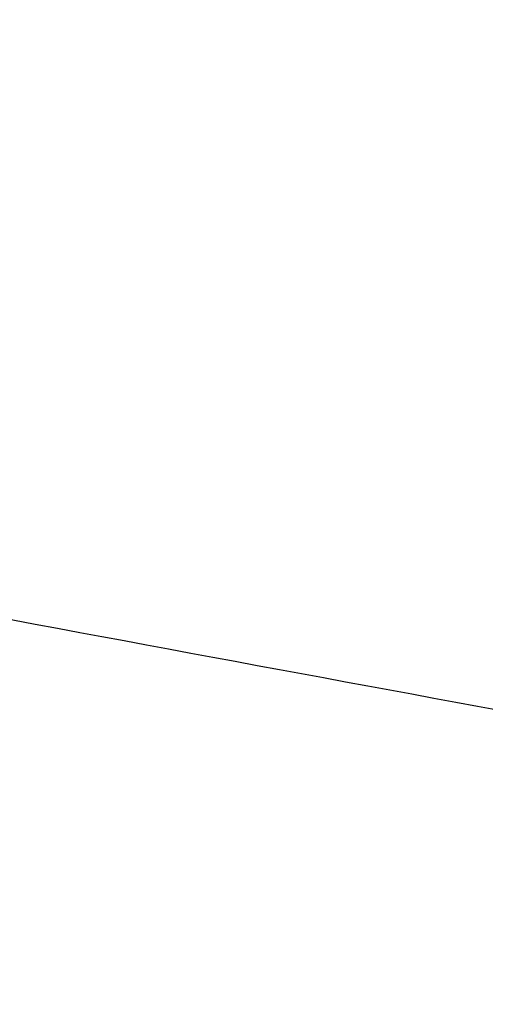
# Model space of a CAD drawing. Header units: millimetres. Extents: x 3323 to 3817, y 1335 to 1858.
# Tile 160 of 256: x 3365.05 to 3366.84, y 1652.58 to 1656.36. Entities that reach past the tile are written whole.
import ezdxf

# ---------------------------------------------------------------- set-up
doc = ezdxf.new("R2010")
doc.units = ezdxf.units.MM
doc.layers.get('0').update_dxf_attribs({"color": 18, "true_color": 0x000000})
doc.layers.add('IGES level 0', color=18, linetype='Continuous', true_color=0x000000)

msp = doc.modelspace()

# ---------------------------------------------------------------- linework, layer by layer
at = {"extrusion": (0.178194, 0.983396, -0.034341)}
msp.add_rational_spline([(3340.1939, 1659.5865, 374.7944), (3340.1939, 1658.5395, 344.8127), (3369.7138, 1653.1969, 344.9992)], [1, 0.707106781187, 1], degree=2, dxfattribs=at)
at = {"extrusion": (0.159279, 0.986632, -0.034454)}
msp.add_rational_spline([(3339.4971, 1655.5179, 374.9365), (3339.4971, 1654.471, 344.9548), (3369.1141, 1649.6955, 345.1215)], [1, 0.707106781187, 1], degree=2, dxfattribs=at)
at = {"layer": 'IGES level 0'}
msp.add_open_spline([(3369.8217, 1664.7216, 430.3765), (3370.0049, 1664.2878, 430.7034), (3370.1724, 1663.2966, 431.2582), (3369.9449, 1660.8869, 432.0623), (3368.6842, 1655.7263, 432.9035), (3366.1707, 1645.1529, 433.3471), (3365.6208, 1623.5083, 434.1812), (3365.847, 1592.4598, 435.477), (3365.1591, 1551.5602, 437.3944), (3365.0595, 1510.5649, 439.1359), (3367.0505, 1479.2293, 439.9038), (3371.7019, 1452.7471, 439.859), (3378.2698, 1430.718, 439.2783), (3383.3288, 1417.5933, 438.7912), (3386.5854, 1411.1377, 438.581), (3388.4535, 1408.3138, 438.5218), (3389.477, 1407.0169, 438.5094)], degree=3, knots=[0, 0, 0, 0, 0.25, 0.5, 1, 2, 3, 4, 5, 6, 7, 8, 9, 9.5, 9.75, 10, 10, 10, 10], dxfattribs=at)

doc.saveas('drawing.dxf')
